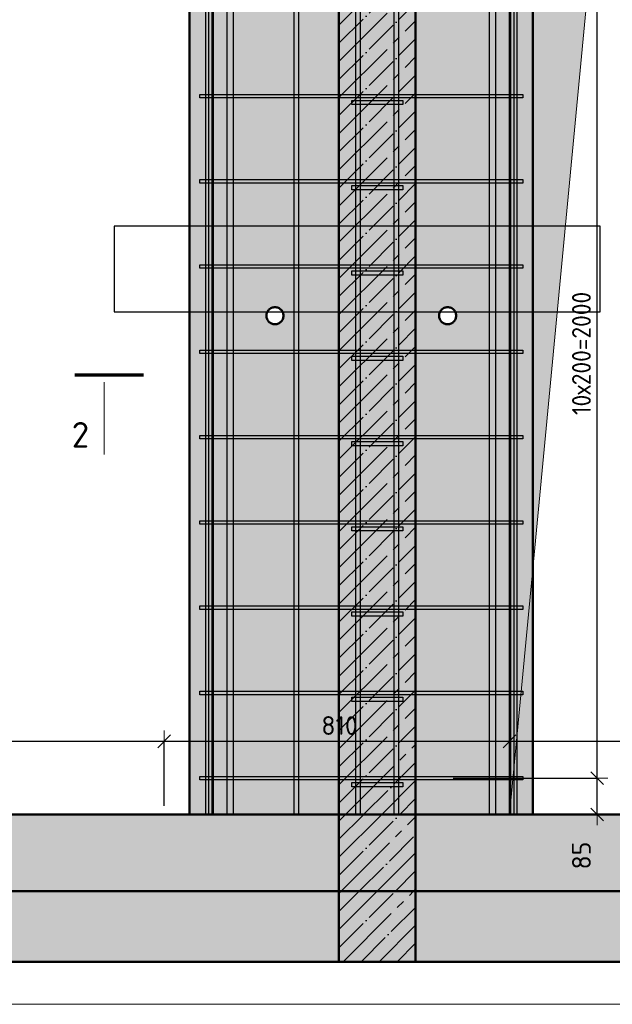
# Model space of a CAD drawing. Header units: millimetres. Extents: x -30645 to 44626, y 46540 to 77351.
# Tile 69 of 84: x 34385 to 35774, y 72040 to 74349. Entities that reach past the tile are written whole.
import ezdxf

# ---------------------------------------------------------------- set-up
doc = ezdxf.new("R2010")
doc.units = ezdxf.units.MM
doc.header["$PDMODE"] = 65
doc.linetypes.add('______11', pattern=[100, 80, -10, 0, -10])
doc.linetypes.add('______5', pattern=[220, 160, -20, 20, -20])
for name, color, linetype, lineweight in [('Standard', 7, 'Continuous', 25), ('Арм.стержн. Арматура края', 96, 'Continuous', 35), ('Арм.стержн. вертикальными 1', 22, 'Continuous', 35), ('Арм.стержн. Доп. арматура', 180, 'Continuous', 35), ('Арм.стержн. Хомут', 240, 'Continuous', 35), ('Размерная линия_ общее', 7, 'Continuous', 13), ('Фундамент (1)', 7, 'Continuous', 35)]:
    doc.layers.add(name, color=color, linetype=linetype, lineweight=lineweight)
doc.styles.add('ISOCPEUR', font='ISOCPEUR')
doc.dimstyles.new('DIMSTYLE_3', dxfattribs={"dimtxt": 44, "dimasz": 50, "dimexe": 0, "dimexo": 0, "dimgap": 22, "dimtad": 2, "dimdec": 0, "dimrnd": 5, "dimzin": 12, "dimdsep": 46, "dimtxsty": 'ISOCPEUR', "dimblk1": 'ALL_ML_STRICH', "dimblk2": 'ALL_ML_STRICH', "dimsah": 1, "dimcen": 0, "dimclrd": 7, "dimclre": 256, "dimclrt": 7, "dimadec": 0, "dimazin": 0, "dimtfac": 1, "dimtdec": 0, "dimtix": 1, "dimtmove": 2, "dimatfit": 3, "dimfxl": 0, "dimtzin": 0, "dimlwd": 0, "dimlwe": -3, "dimarcsym": 0})
doc.dimstyles.new('DIMSTYLE_8', dxfattribs={"dimtxt": 44, "dimasz": 50, "dimexe": 0, "dimexo": 0, "dimgap": 22, "dimtad": 2, "dimdec": 0, "dimrnd": 5, "dimzin": 12, "dimdsep": 46, "dimtxsty": 'ISOCPEUR', "dimblk1": 'ALL_ML_STRICH', "dimblk2": 'ALL_ML_STRICH', "dimsah": 1, "dimcen": 0, "dimclrd": 7, "dimclre": 256, "dimclrt": 7, "dimadec": 0, "dimazin": 0, "dimtfac": 1, "dimtdec": 0, "dimtix": 1, "dimtmove": 2, "dimatfit": 3, "dimfxl": 0, "dimtvp": 1.2, "dimtzin": 0, "dimlwd": 0, "dimlwe": -3, "dimarcsym": 0})

# ---------------------------------------------------------------- blocks, each defined once
blk = doc.blocks.new('ALL_ML_STRICH')
at = {"color": 0, "linetype": 'ByBlock', "lineweight": -2}
for p, q in [((0, -0.5), (0, 0.5)), ((-1, 0), (0.5, 0)), ((-0.3, -0.3), (0.3, 0.3))]:
    blk.add_line(p, q, dxfattribs=at)
blk = doc.blocks.new('*D43')
at = {"layer": 'DEFPOINTS', "color": 7, "linetype": 'Continuous', "lineweight": 13, "transparency": 33554687}
for p in [(33893.1, 72656.6), (33893.1, 72653.3), (34723.1, 72485)]:
    blk.add_point(p, dxfattribs=at)
at = {"layer": 'Размерная линия_ общее', "color": 253, "linetype": 'Continuous', "lineweight": -2, "true_color": 0xa0a0a0, "transparency": 33554687}
for p, q in [((33893.1, 72656.6), (33893.1, 72656.6)), ((34723.1, 72505), (34723.1, 72656.6))]:
    blk.add_line(p, q, dxfattribs=at)
at = {"layer": 'Размерная линия_ общее', "color": 7, "linetype": 'Continuous', "lineweight": -2, "transparency": 33554687}
blk.add_line((33893.1, 72656.6), (34723.1, 72656.6), dxfattribs=at)
at = {"layer": 'Размерная линия_ общее', "color": 7, "linetype": 'Continuous', "lineweight": 13, "transparency": 33554687, "xscale": 50, "yscale": 50, "zscale": 50, "rotation": 180}
blk.add_blockref('ALL_ML_STRICH', (33893.1, 72656.6), dxfattribs=at)
at = {"layer": 'Размерная линия_ общее', "color": 7, "linetype": 'Continuous', "lineweight": 13, "transparency": 33554687, "xscale": 50, "yscale": 50, "zscale": 50}
blk.add_blockref('ALL_ML_STRICH', (34723.1, 72656.6), dxfattribs=at)
at = {"layer": 'Размерная линия_ общее', "color": 7, "linetype": 'Continuous', "lineweight": 13, "transparency": 33554687, "insert": (34310.3, 72693.6), "char_height": 44, "width": 132, "attachment_point": 5, "style": 'ISOCPEUR'}
blk.add_mtext('\\A1;{830}', dxfattribs=at)
blk = doc.blocks.new('*D44')
at = {"layer": 'DEFPOINTS', "color": 7, "linetype": 'Continuous', "lineweight": 13, "transparency": 33554687}
for p in [(34723.1, 72656.6), (34723.1, 72485), (35533.1, 72485)]:
    blk.add_point(p, dxfattribs=at)
at = {"layer": 'Размерная линия_ общее', "color": 253, "linetype": 'Continuous', "lineweight": -2, "true_color": 0xa0a0a0, "transparency": 33554687}
for p, q in [((34723.1, 72505), (34723.1, 72656.6)), ((35533.1, 72505), (35533.1, 72656.6))]:
    blk.add_line(p, q, dxfattribs=at)
at = {"layer": 'Размерная линия_ общее', "color": 7, "linetype": 'Continuous', "lineweight": -2, "transparency": 33554687}
blk.add_line((34723.1, 72656.6), (35533.1, 72656.6), dxfattribs=at)
at = {"layer": 'Размерная линия_ общее', "color": 7, "linetype": 'Continuous', "lineweight": 13, "transparency": 33554687, "xscale": 50, "yscale": 50, "zscale": 50, "rotation": 180}
blk.add_blockref('ALL_ML_STRICH', (34723.1, 72656.6), dxfattribs=at)
at = {"layer": 'Размерная линия_ общее', "color": 7, "linetype": 'Continuous', "lineweight": 13, "transparency": 33554687, "xscale": 50, "yscale": 50, "zscale": 50}
blk.add_blockref('ALL_ML_STRICH', (35533.1, 72656.6), dxfattribs=at)
at = {"layer": 'Размерная линия_ общее', "color": 7, "linetype": 'Continuous', "lineweight": 13, "transparency": 33554687, "insert": (35134.7, 72693.6), "char_height": 44, "width": 132, "attachment_point": 5, "style": 'ISOCPEUR'}
blk.add_mtext('\\A1;{810}', dxfattribs=at)
blk = doc.blocks.new('*D45')
at = {"layer": 'DEFPOINTS', "color": 7, "linetype": 'Continuous', "lineweight": 13, "transparency": 33554687}
for p in [(35533.1, 72656.6), (35533.1, 72485), (36733.1, 72485)]:
    blk.add_point(p, dxfattribs=at)
at = {"layer": 'Размерная линия_ общее', "color": 253, "linetype": 'Continuous', "lineweight": -2, "true_color": 0xa0a0a0, "transparency": 33554687}
for p, q in [((35533.1, 72505), (35533.1, 72656.6)), ((36733.1, 72505), (36733.1, 72656.6))]:
    blk.add_line(p, q, dxfattribs=at)
at = {"layer": 'Размерная линия_ общее', "color": 7, "linetype": 'Continuous', "lineweight": -2, "transparency": 33554687}
blk.add_line((35533.1, 72656.6), (36733.1, 72656.6), dxfattribs=at)
at = {"layer": 'Размерная линия_ общее', "color": 7, "linetype": 'Continuous', "lineweight": 13, "transparency": 33554687, "xscale": 50, "yscale": 50, "zscale": 50, "rotation": 180}
blk.add_blockref('ALL_ML_STRICH', (35533.1, 72656.6), dxfattribs=at)
at = {"layer": 'Размерная линия_ общее', "color": 7, "linetype": 'Continuous', "lineweight": 13, "transparency": 33554687, "xscale": 50, "yscale": 50, "zscale": 50}
blk.add_blockref('ALL_ML_STRICH', (36733.1, 72656.6), dxfattribs=at)
at = {"layer": 'Размерная линия_ общее', "color": 7, "linetype": 'Continuous', "lineweight": 13, "transparency": 33554687, "insert": (36139.7, 72693.6), "char_height": 44, "width": 176, "attachment_point": 5, "style": 'ISOCPEUR'}
blk.add_mtext('\\A1;{1200}', dxfattribs=at)
blk = doc.blocks.new('*D46')
at = {"layer": 'DEFPOINTS', "color": 7, "linetype": 'Continuous', "lineweight": 13, "transparency": 33554687}
for p in [(35381.1, 72570), (35533.1, 72485), (35738.9, 72485)]:
    blk.add_point(p, dxfattribs=at)
at = {"layer": 'Размерная линия_ общее', "color": 253, "linetype": 'Continuous', "lineweight": -2, "true_color": 0xa0a0a0, "transparency": 33554687}
for p, q in [((35401.1, 72570), (35738.9, 72570)), ((35553.1, 72485), (35738.9, 72485))]:
    blk.add_line(p, q, dxfattribs=at)
at = {"layer": 'Размерная линия_ общее', "color": 7, "linetype": 'Continuous', "lineweight": -2, "transparency": 33554687}
blk.add_line((35738.9, 72485), (35738.9, 72570), dxfattribs=at)
at = {"layer": 'Размерная линия_ общее', "color": 7, "linetype": 'Continuous', "lineweight": 13, "transparency": 33554687, "xscale": 50, "yscale": 50, "zscale": 50}
for p, rotation in [((35738.9, 72570), 90), ((35738.9, 72485), 270)]:
    blk.add_blockref('ALL_ML_STRICH', p, dxfattribs=dict(at, rotation=rotation))
at = {"layer": 'Размерная линия_ общее', "color": 7, "linetype": 'Continuous', "lineweight": 13, "transparency": 33554687, "insert": (35701.8, 72388.6), "char_height": 44, "width": 88, "attachment_point": 5, "rotation": 90, "style": 'ISOCPEUR'}
blk.add_mtext('\\A1;{85}', dxfattribs=at)
blk = doc.blocks.new('*D47')
at = {"layer": 'DEFPOINTS', "color": 7, "linetype": 'Continuous', "lineweight": 13, "transparency": 33554687}
for p in [(35352.9, 74570), (35381.1, 72570), (35738.9, 72570)]:
    blk.add_point(p, dxfattribs=at)
at = {"layer": 'Размерная линия_ общее', "color": 253, "linetype": 'Continuous', "lineweight": -2, "true_color": 0xa0a0a0, "transparency": 33554687}
for p, q in [((35372.9, 74570), (35738.9, 74570)), ((35401.1, 72570), (35738.9, 72570))]:
    blk.add_line(p, q, dxfattribs=at)
at = {"layer": 'Размерная линия_ общее', "color": 7, "linetype": 'Continuous', "lineweight": -2, "transparency": 33554687}
blk.add_line((35738.9, 72570), (35738.9, 74570), dxfattribs=at)
at = {"layer": 'Размерная линия_ общее', "color": 7, "linetype": 'Continuous', "lineweight": 13, "transparency": 33554687, "xscale": 50, "yscale": 50, "zscale": 50}
for p, rotation in [((35738.9, 74570), 90), ((35738.9, 72570), 270)]:
    blk.add_blockref('ALL_ML_STRICH', p, dxfattribs=dict(at, rotation=rotation))
at = {"layer": 'Размерная линия_ общее', "color": 7, "linetype": 'Continuous', "lineweight": 13, "transparency": 33554687, "insert": (35679.9, 73422), "char_height": 44, "width": 2.2, "attachment_point": 1, "rotation": 90, "line_spacing_factor": 0.60241, "style": 'ISOCPEUR'}
blk.add_mtext('\\W0.91;10х200=2000', dxfattribs=at)

msp = doc.modelspace()

# ---------------------------------------------------------------- hatches: boundary and pattern name
at = {"linetype": 'Continuous', "lineweight": 13, "transparency": 33554687}
h = msp.add_hatch(color=7, dxfattribs=at)
h.paths.add_polyline_path([(35588.1, 74685), (36988.1, 74685), (36988.1, 72485), (37632.5, 72485), (37632.5, 75605), (35313.1, 75605), (35313.1, 72485), (35588.1, 72485)])
h.paths.add_polyline_path([(35408.1, 73655), (35408, 73652.9), (35407.7, 73650.8), (35407.2, 73648.8), (35406.4, 73646.8), (35405.5, 73645), (35404.3, 73643.2), (35403, 73641.6), (35401.5, 73640.1), (35399.9, 73638.8), (35398.1, 73637.6), (35396.3, 73636.7), (35394.3, 73635.9), (35392.3, 73635.4), (35390.2, 73635.1), (35388.1, 73635), (35386.1, 73635.1), (35384, 73635.4), (35382, 73635.9), (35380, 73636.7), (35378.1, 73637.6), (35376.4, 73638.8), (35374.8, 73640.1), (35373.3, 73641.6), (35372, 73643.2), (35370.8, 73645), (35369.9, 73646.8), (35369.1, 73648.8), (35368.6, 73650.8), (35368.3, 73652.9), (35368.1, 73655), (35368.3, 73657.1), (35368.6, 73659.1), (35369.1, 73661.1), (35369.9, 73663.1), (35370.8, 73665), (35372, 73666.7), (35373.3, 73668.3), (35374.8, 73669.8), (35376.4, 73671.1), (35378.1, 73672.3), (35380, 73673.2), (35382, 73674), (35384, 73674.5), (35386.1, 73674.9), (35388.1, 73675), (35390.2, 73674.9), (35392.3, 73674.5), (35394.3, 73674), (35396.3, 73673.2), (35398.1, 73672.3), (35399.9, 73671.1), (35401.5, 73669.8), (35403, 73668.3), (35404.3, 73666.7), (35405.5, 73665), (35406.4, 73663.1), (35407.2, 73661.1), (35407.7, 73659.1), (35408, 73657.1)], flags=16)
for points in [[(33533.1, 72305), (35133.1, 72305), (35133.1, 72485), (33533.1, 72485)], [(35313.1, 72305), (37632.5, 72305), (37632.5, 72485), (35313.1, 72485)], [(37632.5, 72139.7), (37632.5, 72305), (35313.1, 72305), (35313.1, 72139.7)]]:
    msp.add_hatch(color=7, dxfattribs=at).paths.add_polyline_path(points)
at = {"linetype": 'Continuous', "lineweight": -3, "transparency": 33554687}
msp.add_hatch(color=9, dxfattribs=at).paths.add_polyline_path([(35133.1, 72305), (35313.1, 72305), (35313.1, 72485), (35133.1, 72485)])
at = {"layer": 'Standard', "linetype": 'Continuous', "lineweight": 13, "transparency": 33554687}
h = msp.add_hatch(color=7, dxfattribs=at)
h.paths.add_polyline_path([(33883.1, 74685), (34783.1, 74685), (34783.1, 72485), (35133.1, 72485), (35133.1, 75605), (33533.1, 75605), (33533.1, 72485), (33883.1, 72485)])
h.paths.add_polyline_path([(35003.1, 73655), (35003, 73652.9), (35002.7, 73650.8), (35002.2, 73648.8), (35001.4, 73646.8), (35000.5, 73645), (34999.3, 73643.2), (34998, 73641.6), (34996.5, 73640.1), (34994.9, 73638.8), (34993.1, 73637.6), (34991.3, 73636.7), (34989.3, 73635.9), (34987.3, 73635.4), (34985.2, 73635.1), (34983.1, 73635), (34981.1, 73635.1), (34979, 73635.4), (34977, 73635.9), (34975, 73636.7), (34973.1, 73637.6), (34971.4, 73638.8), (34969.8, 73640.1), (34968.3, 73641.6), (34967, 73643.2), (34965.8, 73645), (34964.9, 73646.8), (34964.1, 73648.8), (34963.6, 73650.8), (34963.3, 73652.9), (34963.1, 73655), (34963.3, 73657.1), (34963.6, 73659.1), (34964.1, 73661.1), (34964.9, 73663.1), (34965.8, 73665), (34967, 73666.7), (34968.3, 73668.3), (34969.8, 73669.8), (34971.4, 73671.1), (34973.1, 73672.3), (34975, 73673.2), (34977, 73674), (34979, 73674.5), (34981.1, 73674.9), (34983.1, 73675), (34985.2, 73674.9), (34987.3, 73674.5), (34989.3, 73674), (34991.3, 73673.2), (34993.1, 73672.3), (34994.9, 73671.1), (34996.5, 73669.8), (34998, 73668.3), (34999.3, 73666.7), (35000.5, 73665), (35001.4, 73663.1), (35002.2, 73661.1), (35002.7, 73659.1), (35003, 73657.1)], flags=16)
at = {"layer": 'Standard', "linetype": 'Continuous', "lineweight": -3, "true_color": 0xc7c7c7, "transparency": 33554687}
for points in [[(35313.1, 72485), (35313.1, 75605), (35133.1, 75605), (35133.1, 72485)], [(35313.1, 72305), (35133.1, 72305), (35133.1, 72139.7), (35313.1, 72139.7)]]:
    msp.add_hatch(color=9, dxfattribs=at).paths.add_polyline_path(points)
at = {"layer": 'Standard', "linetype": 'Continuous', "lineweight": 13, "transparency": 33554687}
msp.add_hatch(color=7, dxfattribs=at).paths.add_polyline_path([(35133.1, 72139.7), (35133.1, 72305), (33533.1, 72305), (33533.1, 72139.7)])
at = {"layer": 'Фундамент (1)', "linetype": 'Continuous', "lineweight": 13, "true_color": 0x2d2d2d, "transparency": 33554687}
msp.add_hatch(color=250, dxfattribs=at).paths.add_polyline_path([(35724.1, 74494), (36733.1, 74685), (35533.1, 74685), (35533.1, 72485)])

# ---------------------------------------------------------------- linework, layer by layer
at = {"color": 7, "linetype": 'Continuous', "lineweight": 50, "transparency": 33554687}
for p, q in [((35588.1, 72485), (35588.1, 74685)), ((35376.4, 73671.1), (35378.1, 73672.3)), ((35378.1, 73672.3), (35380, 73673.2)), ((35380, 73673.2), (35382, 73674)), ((35382, 73674), (35384, 73674.5)), ((35384, 73674.5), (35386.1, 73674.9)), ((35386.1, 73674.9), (35388.1, 73675)), ((35388.1, 73675), (35390.2, 73674.9)), ((35390.2, 73674.9), (35392.3, 73674.5)), ((35392.3, 73674.5), (35394.3, 73674)), ((35394.3, 73674), (35396.3, 73673.2)), ((35396.3, 73673.2), (35398.1, 73672.3)), ((35398.1, 73672.3), (35399.9, 73671.1)), ((35368.1, 73655), (35368.3, 73657.1)), ((35368.3, 73652.9), (35368.1, 73655)), ((35368.3, 73657.1), (35368.6, 73659.1)), ((35368.6, 73650.8), (35368.3, 73652.9)), ((35368.6, 73659.1), (35369.1, 73661.1)), ((35369.1, 73648.8), (35368.6, 73650.8)), ((35369.1, 73661.1), (35369.9, 73663.1)), ((35369.9, 73646.8), (35369.1, 73648.8)), ((35369.9, 73663.1), (35370.8, 73665)), ((35370.8, 73665), (35372, 73666.7)), ((35372, 73666.7), (35373.3, 73668.3)), ((35373.3, 73668.3), (35374.8, 73669.8)), ((35374.8, 73669.8), (35376.4, 73671.1)), ((35399.9, 73671.1), (35401.5, 73669.8)), ((35401.5, 73669.8), (35403, 73668.3)), ((35403, 73668.3), (35404.3, 73666.7)), ((35404.3, 73666.7), (35405.5, 73665)), ((35405.5, 73665), (35406.4, 73663.1)), ((35406.4, 73663.1), (35407.2, 73661.1)), ((35407.2, 73648.8), (35406.4, 73646.8)), ((35407.2, 73661.1), (35407.7, 73659.1)), ((35407.7, 73650.8), (35407.2, 73648.8)), ((35407.7, 73659.1), (35408, 73657.1)), ((35408, 73652.9), (35407.7, 73650.8)), ((35408, 73657.1), (35408.1, 73655)), ((35408.1, 73655), (35408, 73652.9)), ((35370.8, 73645), (35369.9, 73646.8)), ((35372, 73643.2), (35370.8, 73645)), ((35373.3, 73641.6), (35372, 73643.2)), ((35374.8, 73640.1), (35373.3, 73641.6)), ((35376.4, 73638.8), (35374.8, 73640.1)), ((35378.1, 73637.6), (35376.4, 73638.8)), ((35380, 73636.7), (35378.1, 73637.6)), ((35382, 73635.9), (35380, 73636.7)), ((35384, 73635.4), (35382, 73635.9)), ((35386.1, 73635.1), (35384, 73635.4)), ((35388.1, 73635), (35386.1, 73635.1)), ((35390.2, 73635.1), (35388.1, 73635)), ((35392.3, 73635.4), (35390.2, 73635.1)), ((35394.3, 73635.9), (35392.3, 73635.4)), ((35396.3, 73636.7), (35394.3, 73635.9)), ((35398.1, 73637.6), (35396.3, 73636.7)), ((35399.9, 73638.8), (35398.1, 73637.6)), ((35401.5, 73640.1), (35399.9, 73638.8)), ((35403, 73641.6), (35401.5, 73640.1)), ((35404.3, 73643.2), (35403, 73641.6)), ((35405.5, 73645), (35404.3, 73643.2)), ((35406.4, 73646.8), (35405.5, 73645)), ((34783.1, 72485), (33883.1, 72485)), ((35133.1, 72485), (34783.1, 72485)), ((35313.1, 72485), (35133.1, 72485)), ((35133.1, 72485), (35133.1, 72305)), ((35588.1, 72485), (35313.1, 72485)), ((35313.1, 72305), (35313.1, 72485)), ((35313.1, 72485), (35588.1, 72485)), ((36988.1, 72485), (35588.1, 72485)), ((33533.1, 72305), (35133.1, 72305)), ((35133.1, 72305), (35313.1, 72305)), ((35313.1, 72305), (37632.5, 72305)), ((35313.1, 72305), (37632.5, 72305)), ((37682.5, 72139.7), (35263.1, 72139.7))]:
    msp.add_line(p, q, dxfattribs=at)
at = {"color": 52, "linetype": 'Continuous', "lineweight": -3, "transparency": 33554687}
for p, q in [((34606, 73865.1), (34606, 73663.6)), ((35746, 73865.1), (34606, 73865.1)), ((34606, 73865.1), (34606, 73663.6)), ((35746, 73865.1), (34606, 73865.1)), ((35746, 73663.6), (35746, 73865.1)), ((35746, 73663.6), (35746, 73865.1)), ((34606, 73663.6), (35746, 73663.6)), ((34606, 73663.6), (35746, 73663.6)), ((33094.8, 72139.7), (37632.5, 72139.7)), ((33094.8, 72139.7), (37632.5, 72139.7))]:
    msp.add_line(p, q, dxfattribs=at)
at = {"color": 253, "linetype": '______11', "lineweight": -3, "true_color": 0xababab, "transparency": 33554687}
for p, q in [((35133.1, 72427), (35191.1, 72485)), ((35133.1, 72342.2), (35275.9, 72485)), ((35180.8, 72305), (35313.1, 72437.3)), ((35265.6, 72305), (35313.1, 72352.5))]:
    msp.add_line(p, q, dxfattribs=at)
at = {"color": 253, "linetype": '______5', "lineweight": -3, "true_color": 0xababab, "transparency": 33554687}
for p, q in [((35133.1, 72469.5), (35148.7, 72485)), ((35133.1, 72384.6), (35233.5, 72485)), ((35138.4, 72305), (35313.1, 72479.7)), ((35223.2, 72305), (35313.1, 72394.9)), ((35308.1, 72305), (35313.1, 72310))]:
    msp.add_line(p, q, dxfattribs=at)
at = {"layer": 'Standard', "color": 7, "linetype": 'Continuous', "lineweight": 50, "transparency": 33554687}
for p, q in [((35133.1, 75605), (35133.1, 72485)), ((35313.1, 72485), (35313.1, 75605)), ((34783.1, 74685), (34783.1, 72485)), ((34973.1, 73672.3), (34971.4, 73671.1)), ((34975, 73673.2), (34973.1, 73672.3)), ((34977, 73674), (34975, 73673.2)), ((34979, 73674.5), (34977, 73674)), ((34981.1, 73674.9), (34979, 73674.5)), ((34983.1, 73675), (34981.1, 73674.9)), ((34985.2, 73674.9), (34983.1, 73675)), ((34987.3, 73674.5), (34985.2, 73674.9)), ((34989.3, 73674), (34987.3, 73674.5)), ((34991.3, 73673.2), (34989.3, 73674)), ((34993.1, 73672.3), (34991.3, 73673.2)), ((34994.9, 73671.1), (34993.1, 73672.3)), ((34963.3, 73657.1), (34963.1, 73655)), ((34963.1, 73655), (34963.3, 73652.9)), ((34963.6, 73659.1), (34963.3, 73657.1)), ((34963.3, 73652.9), (34963.6, 73650.8)), ((34964.1, 73661.1), (34963.6, 73659.1)), ((34963.6, 73650.8), (34964.1, 73648.8)), ((34964.9, 73663.1), (34964.1, 73661.1)), ((34964.1, 73648.8), (34964.9, 73646.8)), ((34965.8, 73665), (34964.9, 73663.1)), ((34967, 73666.7), (34965.8, 73665)), ((34968.3, 73668.3), (34967, 73666.7)), ((34969.8, 73669.8), (34968.3, 73668.3)), ((34971.4, 73671.1), (34969.8, 73669.8)), ((34996.5, 73669.8), (34994.9, 73671.1)), ((34998, 73668.3), (34996.5, 73669.8)), ((34999.3, 73666.7), (34998, 73668.3)), ((35000.5, 73665), (34999.3, 73666.7)), ((35001.4, 73663.1), (35000.5, 73665)), ((35002.2, 73661.1), (35001.4, 73663.1)), ((35001.4, 73646.8), (35002.2, 73648.8)), ((35002.7, 73659.1), (35002.2, 73661.1)), ((35002.2, 73648.8), (35002.7, 73650.8)), ((35003, 73657.1), (35002.7, 73659.1)), ((35002.7, 73650.8), (35003, 73652.9)), ((35003.1, 73655), (35003, 73657.1)), ((35003, 73652.9), (35003.1, 73655)), ((34964.9, 73646.8), (34965.8, 73645)), ((34965.8, 73645), (34967, 73643.2)), ((34967, 73643.2), (34968.3, 73641.6)), ((34968.3, 73641.6), (34969.8, 73640.1)), ((34969.8, 73640.1), (34971.4, 73638.8)), ((34971.4, 73638.8), (34973.1, 73637.6)), ((34973.1, 73637.6), (34975, 73636.7)), ((34975, 73636.7), (34977, 73635.9)), ((34977, 73635.9), (34979, 73635.4)), ((34979, 73635.4), (34981.1, 73635.1)), ((34981.1, 73635.1), (34983.1, 73635)), ((34983.1, 73635), (34985.2, 73635.1)), ((34985.2, 73635.1), (34987.3, 73635.4)), ((34987.3, 73635.4), (34989.3, 73635.9)), ((34989.3, 73635.9), (34991.3, 73636.7)), ((34991.3, 73636.7), (34993.1, 73637.6)), ((34993.1, 73637.6), (34994.9, 73638.8)), ((34994.9, 73638.8), (34996.5, 73640.1)), ((34996.5, 73640.1), (34998, 73641.6)), ((34998, 73641.6), (34999.3, 73643.2)), ((34999.3, 73643.2), (35000.5, 73645)), ((35000.5, 73645), (35001.4, 73646.8)), ((34783.1, 72485), (35133.1, 72485)), ((35133.1, 72485), (35313.1, 72485)), ((33533.1, 72305), (35133.1, 72305)), ((35313.1, 72305), (35133.1, 72305)), ((35133.1, 72305), (35133.1, 72139.7)), ((35313.1, 72139.7), (35313.1, 72305)), ((35183.1, 72139.7), (33483.1, 72139.7)), ((35083.1, 72139.7), (35363.1, 72139.7))]:
    msp.add_line(p, q, dxfattribs=at)
at = {"layer": 'Standard', "color": 253, "linetype": '______5', "lineweight": -3, "true_color": 0xababab, "transparency": 33554687}
for p, q in [((35133.1, 74336.2), (35313.1, 74516.2)), ((35133.1, 74251.4), (35313.1, 74431.4)), ((35133.1, 74166.5), (35313.1, 74346.5)), ((35133.1, 74081.7), (35313.1, 74261.7)), ((35133.1, 73996.8), (35313.1, 74176.8)), ((35133.1, 73912), (35313.1, 74092)), ((35133.1, 73827.1), (35313.1, 74007.1)), ((35133.1, 73742.2), (35313.1, 73922.2)), ((35133.1, 73657.4), (35313.1, 73837.4)), ((35133.1, 73572.5), (35313.1, 73752.5)), ((35133.1, 73487.7), (35313.1, 73667.7)), ((35133.1, 73402.8), (35313.1, 73582.8)), ((35133.1, 73318), (35313.1, 73498)), ((35133.1, 73233.1), (35313.1, 73413.1)), ((35133.1, 73148.3), (35313.1, 73328.3)), ((35133.1, 73063.4), (35313.1, 73243.4)), ((35133.1, 72978.6), (35313.1, 73158.6)), ((35133.1, 72893.7), (35313.1, 73073.7)), ((35133.1, 72808.9), (35313.1, 72988.9)), ((35133.1, 72724), (35313.1, 72904)), ((35133.1, 72639.2), (35313.1, 72819.2)), ((35133.1, 72554.3), (35313.1, 72734.3)), ((35148.7, 72485), (35313.1, 72649.5)), ((35233.5, 72485), (35313.1, 72564.6)), ((35133.1, 72299.7), (35138.4, 72305)), ((35133.1, 72214.9), (35223.2, 72305)), ((35142.8, 72139.7), (35308.1, 72305)), ((35227.7, 72139.7), (35313.1, 72225.2)), ((35312.6, 72139.7), (35313.1, 72140.3))]:
    msp.add_line(p, q, dxfattribs=at)
at = {"layer": 'Standard', "color": 253, "linetype": '______11', "lineweight": -3, "true_color": 0xababab, "transparency": 33554687}
for p, q in [((35133.1, 74293.8), (35313.1, 74473.8)), ((35133.1, 74208.9), (35313.1, 74388.9)), ((35133.1, 74124.1), (35313.1, 74304.1)), ((35133.1, 74039.2), (35313.1, 74219.2)), ((35133.1, 73954.4), (35313.1, 74134.4)), ((35133.1, 73869.5), (35313.1, 74049.5)), ((35133.1, 73784.7), (35313.1, 73964.7)), ((35133.1, 73699.8), (35313.1, 73879.8)), ((35133.1, 73615), (35313.1, 73795)), ((35133.1, 73530.1), (35313.1, 73710.1)), ((35133.1, 73445.3), (35313.1, 73625.3)), ((35133.1, 73360.4), (35313.1, 73540.4)), ((35133.1, 73275.6), (35313.1, 73455.6)), ((35133.1, 73190.7), (35313.1, 73370.7)), ((35133.1, 73105.9), (35313.1, 73285.9)), ((35133.1, 73021), (35313.1, 73201)), ((35133.1, 72936.1), (35313.1, 73116.1)), ((35133.1, 72851.3), (35313.1, 73031.3)), ((35133.1, 72766.4), (35313.1, 72946.4)), ((35133.1, 72681.6), (35313.1, 72861.6)), ((35133.1, 72596.7), (35313.1, 72776.7)), ((35133.1, 72511.9), (35313.1, 72691.9)), ((35191.1, 72485), (35313.1, 72607)), ((35275.9, 72485), (35313.1, 72522.2)), ((35133.1, 72257.3), (35180.8, 72305)), ((35133.1, 72172.5), (35265.6, 72305)), ((35185.3, 72139.7), (35313.1, 72267.6)), ((35270.1, 72139.7), (35313.1, 72182.8))]:
    msp.add_line(p, q, dxfattribs=at)
at = {"layer": 'Standard', "color": 7, "linetype": 'Continuous', "lineweight": 70, "transparency": 33554687}
msp.add_line((34674.7, 73515.1), (34513.9, 73515.1), dxfattribs=at)
at = {"layer": 'Standard', "color": 7, "linetype": 'Continuous', "lineweight": 13, "transparency": 33554687}
msp.add_line((34582.4, 73499.1), (34582.4, 73329.5), dxfattribs=at)
for points in [[(32994.8, 72039.7), (37732.5, 72039.7), (37732.5, 76809.2), (32994.8, 76809.2), (32994.8, 72039.7)], [(35533.1, 72485), (35724.1, 74494), (36733.1, 74685)]]:
    msp.add_lwpolyline(points, dxfattribs=at)
at = {"layer": 'Арм.стержн. Арматура края', "color": 4, "linetype": 'Continuous', "lineweight": 25, "transparency": 33554687}
for points in [[(35163.1, 74160), (35283.1, 74160), (35283.1, 74150), (35163.1, 74150), (35163.1, 74160)], [(35163.1, 73960), (35283.1, 73960), (35283.1, 73950), (35163.1, 73950), (35163.1, 73960)], [(35163.1, 73760), (35283.1, 73760), (35283.1, 73750), (35163.1, 73750), (35163.1, 73760)], [(35163.1, 73560), (35283.1, 73560), (35283.1, 73550), (35163.1, 73550), (35163.1, 73560)], [(35163.1, 73360), (35283.1, 73360), (35283.1, 73350), (35163.1, 73350), (35163.1, 73360)], [(35163.1, 73160), (35283.1, 73160), (35283.1, 73150), (35163.1, 73150), (35163.1, 73160)], [(35163.1, 72960), (35283.1, 72960), (35283.1, 72950), (35163.1, 72950), (35163.1, 72960)], [(35163.1, 72760), (35283.1, 72760), (35283.1, 72750), (35163.1, 72750), (35163.1, 72760)], [(35163.1, 72560), (35283.1, 72560), (35283.1, 72550), (35163.1, 72550), (35163.1, 72560)]]:
    msp.add_lwpolyline(points, dxfattribs=at)
at = {"layer": 'Арм.стержн. вертикальными 1', "color": 4, "linetype": 'Continuous', "lineweight": 25, "transparency": 33554687}
for points in [[(34828.1, 72485), (34828.1, 76615), (34838.1, 76615), (34838.1, 72485), (34828.1, 72485)], [(34828.1, 72485), (34828.1, 76615), (34838.1, 76615), (34838.1, 72485), (34828.1, 72485)], [(35028.1, 72485), (35028.1, 76615), (35038.1, 76615), (35038.1, 72485), (35028.1, 72485)], [(35028.1, 72485), (35028.1, 76615), (35038.1, 76615), (35038.1, 72485), (35028.1, 72485)], [(35173.1, 72485), (35173.1, 76615), (35183.1, 76615), (35183.1, 72485), (35173.1, 72485)], [(35173.1, 72485), (35173.1, 76615), (35183.1, 76615), (35183.1, 72485), (35173.1, 72485)], [(35173.1, 72485), (35173.1, 76615), (35183.1, 76615), (35183.1, 72485), (35173.1, 72485)], [(35262.7, 72485), (35262.7, 76615), (35272.7, 76615), (35272.7, 72485), (35262.7, 72485)], [(35262.7, 72485), (35262.7, 76615), (35272.7, 76615), (35272.7, 72485), (35262.7, 72485)], [(35262.7, 72485), (35262.7, 76615), (35272.7, 76615), (35272.7, 72485), (35262.7, 72485)], [(35533.1, 72485), (35533.1, 76615), (35543.1, 76615), (35543.1, 72485), (35533.1, 72485)], [(35533.1, 72485), (35533.1, 76615), (35543.1, 76615), (35543.1, 72485), (35533.1, 72485)]]:
    msp.add_lwpolyline(points, dxfattribs=at)
at = {"layer": 'Арм.стержн. Доп. арматура', "color": 7, "linetype": 'Continuous', "lineweight": 25, "transparency": 33554687}
for points in [[(34821.1, 72485), (34821.1, 75285), (34835.1, 75285), (34835.1, 72485), (34821.1, 72485)], [(34821.1, 72485), (34821.1, 75285), (34835.1, 75285), (34835.1, 72485), (34821.1, 72485)], [(34871.1, 72485), (34871.1, 75285), (34885.1, 75285), (34885.1, 72485), (34871.1, 72485)], [(34871.1, 72485), (34871.1, 75285), (34885.1, 75285), (34885.1, 72485), (34871.1, 72485)], [(35486.1, 72485), (35486.1, 75285), (35500.1, 75285), (35500.1, 72485), (35486.1, 72485)], [(35486.1, 72485), (35486.1, 75285), (35500.1, 75285), (35500.1, 72485), (35486.1, 72485)], [(35536.1, 72485), (35536.1, 75285), (35550.1, 75285), (35550.1, 72485), (35536.1, 72485)], [(35536.1, 72485), (35536.1, 75285), (35550.1, 75285), (35550.1, 72485), (35536.1, 72485)]]:
    msp.add_lwpolyline(points, dxfattribs=at)
at = {"layer": 'Арм.стержн. Хомут', "color": 40, "linetype": 'Continuous', "lineweight": 25, "transparency": 33554687}
for points in [[(35564.1, 74166), (34807.1, 74166), (34807.1, 74174), (35564.1, 74174), (35564.1, 74166)], [(35564.1, 73966), (34807.1, 73966), (34807.1, 73974), (35564.1, 73974), (35564.1, 73966)], [(35564.1, 73766), (34807.1, 73766), (34807.1, 73774), (35564.1, 73774), (35564.1, 73766)], [(35564.1, 73566), (34807.1, 73566), (34807.1, 73574), (35564.1, 73574), (35564.1, 73566)], [(35564.1, 73366), (34807.1, 73366), (34807.1, 73374), (35564.1, 73374), (35564.1, 73366)], [(35564.1, 73166), (34807.1, 73166), (34807.1, 73174), (35564.1, 73174), (35564.1, 73166)], [(35564.1, 72966), (34807.1, 72966), (34807.1, 72974), (35564.1, 72974), (35564.1, 72966)], [(35564.1, 72766), (34807.1, 72766), (34807.1, 72774), (35564.1, 72774), (35564.1, 72766)], [(35564.1, 72566), (34807.1, 72566), (34807.1, 72574), (35564.1, 72574), (35564.1, 72566)]]:
    msp.add_lwpolyline(points, dxfattribs=at)

# ---------------------------------------------------------------- texts
at = {"layer": 'Standard', "color": 7, "linetype": 'Continuous', "lineweight": 13, "transparency": 33554687, "insert": (34506.5, 73345.5), "char_height": 60, "width": 65.333, "attachment_point": 7, "style": 'ISOCPEUR'}
msp.add_mtext('\\A1;{\\fISOCPEUR|i0|b0;\\H60.000000;\\W1.000000;\\C7;2}\\P', dxfattribs=at)

# ---------------------------------------------------------------- dimensions: what is measured, and where the dimension line sits
at = {"layer": 'Размерная линия_ общее', "color": 7, "linetype": 'Continuous', "lineweight": 13, "transparency": 33554687}
dim = msp.add_linear_dim(base=(35738.9, 74570), p1=(35401.1, 72570), p2=(35372.9, 74570), angle=90, text='\\W0.91;10х200=2000', dimstyle='DIMSTYLE_3', override={"dimpost": '<>', "dimclrd": 7, "dimclre": 253, "dimclrt": 7, "dimlwd": 0, "dimlwe": 65533}, dxfattribs=at)
dim.commit()
dim.dimension.update_dxf_attribs({"geometry": '*D47', "text_midpoint": (35716.9, 73570), "dimtype": 160})
for base, p1, p2, picture, middle in [((34723.1, 72656.6), (33893.1, 72656.6), (34723.1, 72505), '*D43', (34310.3, 72693.6)), ((35533.1, 72656.6), (34723.1, 72505), (35533.1, 72505), '*D44', (35134.7, 72693.6)), ((36733.1, 72656.6), (35533.1, 72505), (36733.1, 72505), '*D45', (36139.7, 72693.6))]:
    dim = msp.add_linear_dim(base=base, p1=p1, p2=p2, dimstyle='DIMSTYLE_3', override={"dimpost": '<>', "dimclrd": 7, "dimclre": 253, "dimclrt": 7, "dimlwd": 0, "dimlwe": 65533}, dxfattribs=at)
    dim.commit()
    dim.dimension.update_dxf_attribs({"geometry": picture, "text_midpoint": middle, "dimtype": 160})
dim = msp.add_linear_dim(base=(35738.9, 72570), p1=(35553.1, 72485), p2=(35401.1, 72570), angle=90, dimstyle='DIMSTYLE_8', override={"dimpost": '<>', "dimclrd": 7, "dimclre": 253, "dimclrt": 7, "dimlwd": 0, "dimlwe": 65533}, dxfattribs=at)
dim.commit()
dim.dimension.update_dxf_attribs({"geometry": '*D46', "text_midpoint": (35701.8, 72388.6), "dimtype": 160})

doc.saveas('drawing.dxf')
